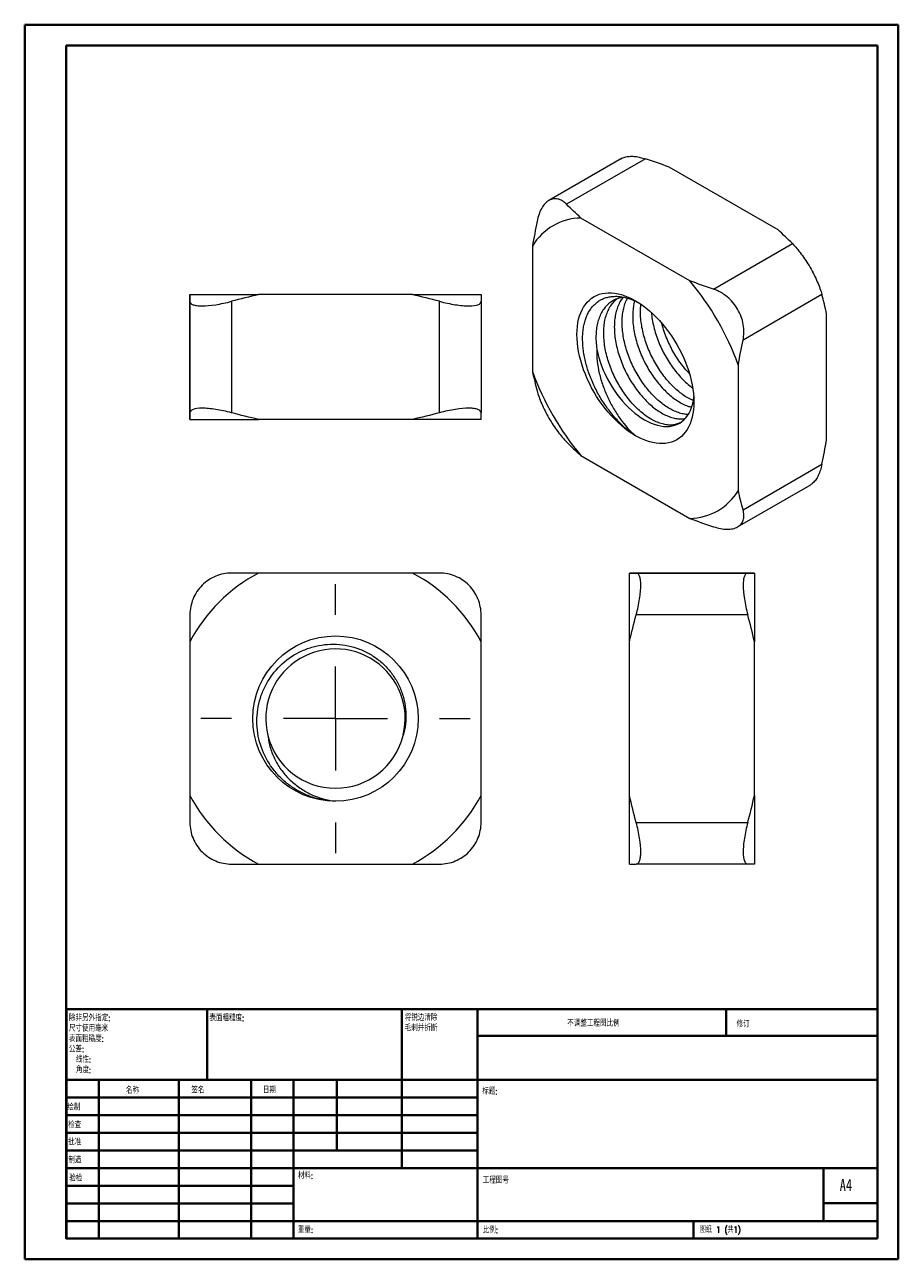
# Model space of a CAD drawing. Header units: millimetres. Extents: x 0 to 210, y 0 to 297.
import ezdxf

# ---------------------------------------------------------------- set-up
doc = ezdxf.new("R2010")
doc.units = ezdxf.units.MM
doc.styles.add('SLDTEXTSTYLE0', font='TXT', dxfattribs={"width": 0.75, "bigfont": 'bigfont'})
doc.styles.add('SLDTEXTSTYLE1', font='TXT', dxfattribs={"width": 0.75})
doc.styles.add('SLDTEXTSTYLE2', font='TXT', dxfattribs={"width": 0.694444, "bigfont": 'bigfont'})

# ---------------------------------------------------------------- blocks, each defined once
blk = doc.blocks.new('SW_NOTE_0')
at = {"color": 0, "linetype": 'Continuous', "lineweight": 0, "char_height": 1.5, "attachment_point": 1, "style": 'SLDTEXTSTYLE0'}
for s, insert in [('\\M+18FAB锐边\\M+190B4\\M+18F9C', (0, 1.93)), ('\\M+196D1\\M+18E68\\M+19BF3\\M+190DC\\M+19266', (0, -0.57))]:
    blk.add_mtext(s, dxfattribs=dict(at, insert=insert))
blk = doc.blocks.new('SW_NOTE_1')
at = {"color": 0, "linetype": 'Continuous', "lineweight": 0, "char_height": 1.5, "attachment_point": 1, "style": 'SLDTEXTSTYLE0'}
for s, insert in [('\\M+18F9C\\M+194F1另\\M+18A4F\\M+18E77\\M+192E8:', (0, 1.93)), ('\\M+18EDA\\M+190A1\\M+18E67\\M+19770\\M+19F7C\\M+195C4', (0, -0.57)), ('\\M+1955C\\M+196CA\\M+19165糙\\M+19378:', (0, -3.07)), ('\\M+18CF6\\M+18DB7:', (0, -5.57)), ('线\\M+190AB:', (1.69, -8.07)), ('\\M+18A70\\M+19378:', (1.69, -10.57))]:
    blk.add_mtext(s, dxfattribs=dict(at, insert=insert))
blk = doc.blocks.new('SW_CENTERMARKSYMBOL_0')
at = {"color": 0, "linetype": 'Continuous', "lineweight": 0}
for p, q in [((0, 25), (0, 32.375)), ((0, 0), (0, 12.5)), ((-25, 0), (-32.375, 0)), ((0, 0), (-12.5, 0)), ((0, 0), (0, -12.5)), ((0, 0), (12.5, 0)), ((25, 0), (32.375, 0)), ((0, -25), (0, -32.375))]:
    blk.add_line(p, q, dxfattribs=at)

msp = doc.modelspace()

# ---------------------------------------------------------------- linework, layer by layer
at = {"color": 7, "linetype": 'Continuous', "lineweight": 40}
for p, q in [((0.08, 0.21), (0.08, 297.21)), ((0.08, 297.21), (210.08, 297.21)), ((210.08, 0.21), (210.08, 297.21)), ((210.08, 292.21), (210.08, 297.21)), ((10.08, 292.21), (205.08, 292.21)), ((10.08, 5.21), (10.08, 292.21)), ((205.08, 5.21), (205.08, 292.21)), ((10.11, 60.37), (205.08, 60.37)), ((10.11, 60.37), (10.11, 5.12)), ((43.91, 43.37), (43.91, 60.37)), ((90.71, 60.37), (90.71, 22.12)), ((108.91, 60.37), (108.91, 5.12)), ((168.68, 54.09), (168.68, 60.46)), ((205.08, 54), (108.91, 54)), ((205.08, 43.37), (10.11, 43.37)), ((17.91, 43.37), (17.91, 5.12)), ((37.1, 43.37), (37.1, 5.12)), ((54.51, 43.37), (54.51, 5.12)), ((64.71, 5.12), (64.71, 43.37)), ((75.11, 26.37), (75.11, 43.37)), ((108.91, 39.12), (10.11, 39.12)), ((108.91, 34.87), (10.11, 34.87)), ((108.91, 30.62), (10.11, 30.62)), ((108.91, 26.37), (10.11, 26.37)), ((64.71, 22.12), (10.11, 22.12)), ((64.71, 22.12), (205.08, 22.12)), ((192.08, 9.46), (192.08, 22.21)), ((64.71, 17.87), (10.11, 17.87)), ((64.71, 13.62), (10.11, 13.62)), ((205.08, 13.71), (192.08, 13.71)), ((10.11, 9.37), (205.08, 9.37)), ((160.88, 5.21), (160.88, 9.46)), ((10.08, 5.21), (205.08, 5.21)), ((205.08, 5.21), (180.99, 5.21)), ((0.08, 0.21), (210.08, 0.21))]:
    msp.add_line(p, q, dxfattribs=at)
at = {"color": 7, "linetype": 'Continuous', "lineweight": 15}
for p, q in [((143.52, 265.01), (126.1, 254.95)), ((149.29, 264.95), (130.33, 254.01)), ((181.18, 247.84), (155.01, 262.95)), ((159.96, 235.6), (133.8, 250.71)), ((122.13, 243.97), (122.13, 213.76)), ((165.69, 233.6), (184.64, 244.54)), ((39.79, 232.27), (56.29, 232.27)), ((39.79, 232.27), (39.79, 232.27)), ((93.3, 232.27), (56.29, 232.27)), ((93.3, 232.27), (109.79, 232.27)), ((191.71, 232.29), (172.76, 221.35)), ((39.79, 203.86), (39.79, 230.67)), ((39.79, 230.67), (39.79, 203.86)), ((49.79, 230.67), (49.79, 203.86)), ((99.79, 203.86), (99.79, 230.67)), ((109.79, 230.67), (109.79, 203.86)), ((192.84, 197.42), (192.84, 227.64)), ((171.63, 185.18), (171.63, 215.39)), ((39.79, 202.27), (56.29, 202.27)), ((39.79, 202.27), (39.79, 202.27)), ((93.3, 202.27), (56.29, 202.27)), ((109.79, 202.27), (93.3, 202.27)), ((133.79, 193.55), (159.96, 178.44)), ((172.75, 180.52), (191.71, 191.47)), ((171.45, 176.39), (188.87, 186.45)), ((93.3, 165.29), (56.29, 165.29)), ((145.48, 148.79), (145.48, 165.29)), ((145.48, 165.29), (145.48, 165.29)), ((147.08, 165.29), (173.89, 165.29)), ((173.89, 165.29), (147.08, 165.29)), ((175.48, 165.29), (175.48, 148.79)), ((175.48, 165.29), (175.48, 165.29)), ((173.89, 155.29), (147.08, 155.29)), ((39.79, 148.79), (39.79, 111.79)), ((109.79, 111.79), (109.79, 148.79)), ((145.48, 111.79), (145.48, 148.79)), ((175.48, 111.79), (175.48, 148.79)), ((145.48, 95.29), (145.48, 111.79)), ((175.48, 111.79), (175.48, 95.29)), ((147.08, 105.29), (173.89, 105.29)), ((56.29, 95.29), (93.29, 95.29)), ((173.89, 95.29), (147.08, 95.29))]:
    msp.add_line(p, q, dxfattribs=at)
at = {"color": 7, "linetype": 'Continuous', "lineweight": 15, "flags": 128}
for points in [[(146.88, 198.35), (146.03, 198.87), (145.18, 199.44), (144.35, 200.07), (143.52, 200.76), (142.7, 201.49), (141.9, 202.28), (141.11, 203.11), (140.35, 203.97), (139.61, 204.88), (138.9, 205.83), (138.21, 206.8), (137.56, 207.81), (136.94, 208.84), (136.36, 209.89), (135.82, 210.95), (135.31, 212.03), (134.85, 213.12), (134.43, 214.22), (134.06, 215.31), (133.74, 216.41), (133.46, 217.49), (133.23, 218.57), (133.06, 219.63), (132.93, 220.67), (132.85, 221.69), (132.82, 222.69), (132.85, 223.65), (132.93, 224.58), (133.06, 225.48), (133.23, 226.34), (133.46, 227.15), (133.74, 227.91), (134.06, 228.63), (134.43, 229.3), (134.85, 229.91), (135.31, 230.47), (135.82, 230.97), (136.36, 231.41), (136.94, 231.79), (137.56, 232.1), (138.21, 232.35), (138.9, 232.54), (139.61, 232.66), (140.35, 232.71), (141.11, 232.7), (141.9, 232.63), (142.7, 232.48), (143.52, 232.27), (144.35, 232), (145.18, 231.66), (146.03, 231.26), (146.88, 230.8), (147.73, 230.28), (148.57, 229.71), (149.41, 229.07), (150.24, 228.39), (151.06, 227.65), (151.86, 226.87), (152.65, 226.04), (153.41, 225.17), (154.15, 224.27), (154.86, 223.32), (155.55, 222.35), (156.2, 221.34), (156.82, 220.31), (157.4, 219.26), (157.94, 218.2), (158.44, 217.12), (158.91, 216.03), (159.32, 214.93), (159.69, 213.84), (160.02, 212.74), (160.3, 211.66), (160.52, 210.58), (160.7, 209.52), (160.83, 208.48), (160.91, 207.46), (160.93, 206.46), (160.91, 205.5), (160.83, 204.56), (160.7, 203.67), (160.52, 202.81), (160.3, 202), (160.02, 201.23), (159.69, 200.52), (159.32, 199.85), (158.91, 199.24), (158.44, 198.68), (157.94, 198.18), (157.4, 197.74), (156.82, 197.36), (156.2, 197.05), (155.55, 196.8), (154.86, 196.61), (154.15, 196.49), (153.41, 196.43), (152.65, 196.45), (151.86, 196.52), (151.06, 196.67), (150.24, 196.88), (149.41, 197.15), (148.57, 197.49), (147.73, 197.89), (146.88, 198.35)], [(137.6, 219.15), (137.82, 218.15), (138.08, 217.15), (138.4, 216.13), (138.76, 215.12), (139.16, 214.11), (139.61, 213.11), (140.11, 212.12), (140.64, 211.15), (141.2, 210.2), (141.81, 209.27), (142.44, 208.37), (143.1, 207.5), (143.79, 206.67), (144.5, 205.88), (145.24, 205.14), (145.99, 204.44), (146.75, 203.79), (147.52, 203.2), (148.3, 202.66), (149.09, 202.17), (149.87, 201.75), (150.65, 201.39), (151.43, 201.09), (152.19, 200.86), (152.94, 200.69), (153.67, 200.59), (154.38, 200.56), (155.07, 200.59), (155.74, 200.69), (156.37, 200.86), (156.97, 201.09), (157.54, 201.39), (158.07, 201.75), (158.56, 202.17), (159.01, 202.66), (159.42, 203.2), (159.78, 203.79), (160.09, 204.44), (160.36, 205.14), (160.57, 205.88)]]:
    msp.add_lwpolyline(points, dxfattribs=at)
at = {"color": 7, "linetype": 'Continuous', "lineweight": 15}
msp.add_circle((74.79, 130.29), 19.88, dxfattribs=at)
for centre, radius, start, end in [((134.04, 236.81), 13.9, 91.0044, 148.9935), ((108.36, 192.34), 67.33, 20.0208, 39.9749), ((185.39, 236.81), 67.33, 200.0208, 219.9749), ((159.72, 192.34), 13.9, 271.0044, 328.9935), ((74.79, 130.29), 39.59, 117.8585, 152.1341), ((74.79, 130.29), 39.59, 27.8585, 62.1341), ((74.79, 130.3), 16.75, 346.4275, 194.1388), ((74.79, 130.29), 16.75, 194.1119, 345.8881), ((74.79, 130.29), 39.59, 207.8585, 242.1341), ((74.79, 130.29), 39.59, 297.8585, 332.1341)]:
    msp.add_arc(centre, radius, start, end, dxfattribs=at)
for points, knots in [([(143.53, 264.99), (143.57, 265.02), (143.86, 265.23), (144.58, 265.44), (145.66, 265.59), (146.83, 265.54), (148.05, 265.33), (148.87, 265.08), (149.29, 264.95)], [0, 0, 0, 0, 0.035878, 0.241498, 0.438269, 0.640553, 0.818429, 1, 1, 1, 1]), ([(130.33, 254.01), (130, 254.34), (129.66, 254.62), (128.95, 255.04), (128.58, 255.2), (127.86, 255.36), (127.5, 255.38), (126.79, 255.27), (126.44, 255.14), (125.45, 254.57), (124.85, 253.92), (124.12, 252.62), (123.9, 252.14), (123.54, 251.09), (123.38, 250.53), (123.26, 249.93)], [0, 0, 0, 0, 0.125, 0.125, 0.25, 0.25, 0.375, 0.375, 0.5, 0.5, 0.75, 0.75, 0.875, 0.875, 1, 1, 1, 1]), ([(184.64, 244.54), (184.98, 244.21), (185.32, 243.83), (186.02, 243), (186.39, 242.54), (187.12, 241.56), (187.48, 241.05), (188.19, 239.96), (188.54, 239.39), (189.53, 237.68), (190.13, 236.49), (190.85, 234.81), (191.07, 234.27), (191.44, 233.23), (191.59, 232.75), (191.71, 232.29)], [0, 0, 0, 0, 0.125, 0.125, 0.25, 0.25, 0.375, 0.375, 0.5, 0.5, 0.75, 0.75, 0.875, 0.875, 1, 1, 1, 1]), ([(146.88, 198.35), (146.51, 198.6), (145.76, 199.1), (144.65, 200), (143.54, 201), (142.47, 202.1), (141.43, 203.28), (140.44, 204.53), (139.5, 205.87), (138.61, 207.26), (137.79, 208.69), (137.04, 210.16), (136.36, 211.67), (135.77, 213.2), (135.27, 214.71), (134.87, 216.21), (134.55, 217.71), (134.33, 219.18), (134.21, 220.6), (134.18, 221.97), (134.25, 223.3), (134.42, 224.55), (134.69, 225.73), (135.04, 226.81), (135.5, 227.82), (136.03, 228.72), (136.65, 229.52), (137.34, 230.2), (138.11, 230.77), (138.94, 231.23), (139.84, 231.57), (140.79, 231.79), (141.8, 231.89), (142.84, 231.86), (143.91, 231.71), (144.99, 231.45), (146.1, 231.06), (146.91, 230.73), (147.34, 230.49), (147.4, 230.46)], [0, 0, 0, 0, 0.027962, 0.056117, 0.084885, 0.113865, 0.141826, 0.169982, 0.19875, 0.22773, 0.255691, 0.283848, 0.31264, 0.341655, 0.369145, 0.39683, 0.425128, 0.453638, 0.480895, 0.508643, 0.53639, 0.564653, 0.591653, 0.619154, 0.646654, 0.674673, 0.701225, 0.728252, 0.755279, 0.782798, 0.809305, 0.836312, 0.863319, 0.890844, 0.916691, 0.943001, 0.96931, 0.996099, 1, 1, 1, 1]), ([(172.76, 221.35), (172.88, 221.95), (172.95, 222.56), (172.96, 223.8), (172.91, 224.45), (172.69, 225.72), (172.52, 226.35), (172.07, 227.58), (171.79, 228.19), (170.8, 229.9), (169.93, 230.94), (168.45, 232.18), (167.92, 232.54), (166.83, 233.16), (166.27, 233.41), (165.69, 233.6)], [0, 0, 0, 0, 0.125, 0.125, 0.25, 0.25, 0.375, 0.375, 0.5, 0.5, 0.75, 0.75, 0.875, 0.875, 1, 1, 1, 1]), ([(39.79, 230.67), (39.79, 230.5), (39.86, 230.34), (40.1, 230.07), (40.29, 229.95), (40.79, 229.77), (41.1, 229.7), (41.83, 229.6), (42.25, 229.58), (43.65, 229.58), (44.78, 229.67), (46.6, 229.95), (47.23, 230.07), (48.51, 230.34), (49.15, 230.5), (49.79, 230.67)], [0, 0, 0, 0, 0.125, 0.125, 0.25, 0.25, 0.375, 0.375, 0.5, 0.5, 0.75, 0.75, 0.875, 0.875, 1, 1, 1, 1]), ([(99.79, 230.67), (100.44, 230.5), (101.08, 230.34), (102.35, 230.07), (102.98, 229.95), (104.2, 229.77), (104.77, 229.7), (105.87, 229.6), (106.4, 229.58), (107.8, 229.58), (108.55, 229.67), (109.29, 229.95), (109.48, 230.07), (109.73, 230.34), (109.79, 230.5), (109.79, 230.67)], [0, 0, 0, 0, 0.125, 0.125, 0.25, 0.25, 0.375, 0.375, 0.5, 0.5, 0.75, 0.75, 0.875, 0.875, 1, 1, 1, 1]), ([(144.18, 231.62), (144, 231.61), (143.41, 231.57), (142.48, 231.29), (141.42, 230.8), (140.47, 230.13), (139.62, 229.28), (138.89, 228.26), (138.29, 227.07), (137.84, 225.75), (137.54, 224.32), (137.39, 222.75), (137.38, 221.03), (137.53, 219.78), (137.6, 219.15)], [0, 0, 0, 0, 0.037247, 0.12336, 0.208114, 0.292869, 0.378981, 0.465929, 0.553159, 0.640107, 0.726219, 0.810974, 0.904691, 1, 1, 1, 1]), ([(157.59, 201.45), (157.38, 201.35), (156.87, 201.1), (155.95, 200.91), (154.86, 200.88), (153.7, 201.05), (152.49, 201.42), (151.26, 201.97), (150.02, 202.68), (148.78, 203.57), (147.55, 204.63), (146.34, 205.84), (145.18, 207.2), (144.09, 208.68), (143.09, 210.24), (142.18, 211.86), (141.38, 213.55), (140.69, 215.28), (140.12, 217.06), (139.69, 218.84), (139.4, 220.59), (139.26, 222.27), (139.26, 223.88), (139.41, 225.4), (139.71, 226.83), (140.16, 228.15), (140.75, 229.34), (141.49, 230.35), (142.06, 230.98), (142.4, 231.22), (142.42, 231.23)], [0, 0, 0, 0, 0.026306, 0.063612, 0.101281, 0.139072, 0.176741, 0.214048, 0.250766, 0.287485, 0.324792, 0.36246, 0.400251, 0.43792, 0.475227, 0.511946, 0.548664, 0.585971, 0.62364, 0.661431, 0.699099, 0.736406, 0.773125, 0.809843, 0.84715, 0.884819, 0.92261, 0.960279, 0.997585, 1, 1, 1, 1]), ([(143.91, 231.6), (143.71, 231.33), (143.26, 230.74), (142.71, 229.62), (142.26, 228.3), (141.96, 226.87), (141.81, 225.35), (141.81, 223.75), (141.95, 222.06), (142.24, 220.31), (142.67, 218.53), (143.24, 216.76), (143.93, 215.02), (144.73, 213.33), (145.64, 211.71), (146.64, 210.15), (147.73, 208.68), (148.9, 207.32), (150.1, 206.1), (151.33, 205.04), (152.57, 204.16), (153.81, 203.44), (155.04, 202.89), (156.25, 202.52), (157.41, 202.37), (158.27, 202.35), (158.71, 202.46), (158.82, 202.49)], [0, 0, 0, 0, 0.033139, 0.075085, 0.116895, 0.158303, 0.199059, 0.239814, 0.281222, 0.323032, 0.364978, 0.406788, 0.448196, 0.488952, 0.529707, 0.571115, 0.612925, 0.654871, 0.696681, 0.738089, 0.778845, 0.8196, 0.861008, 0.902818, 0.944764, 0.986574, 1, 1, 1, 1]), ([(159.56, 203.47), (159.46, 203.47), (159.01, 203.45), (158.12, 203.62), (156.91, 203.97), (155.68, 204.52), (154.44, 205.24), (153.2, 206.12), (151.97, 207.18), (150.76, 208.4), (149.6, 209.75), (148.51, 211.23), (147.51, 212.79), (146.6, 214.41), (145.8, 216.1), (145.11, 217.84), (144.54, 219.61), (144.11, 221.39), (143.82, 223.14), (143.68, 224.83), (143.68, 226.43), (143.83, 227.95), (144.13, 229.38), (144.51, 230.55), (144.85, 231.19), (144.98, 231.43)], [0, 0, 0, 0, 0.012169, 0.058395, 0.104472, 0.150106, 0.195021, 0.239935, 0.285569, 0.331646, 0.377873, 0.42395, 0.469584, 0.514498, 0.559413, 0.605047, 0.651124, 0.69735, 0.743427, 0.789061, 0.833976, 0.878891, 0.924525, 0.970602, 1, 1, 1, 1]), ([(146.69, 230.79), (146.58, 230.33), (146.37, 229.41), (146.23, 227.9), (146.23, 226.3), (146.37, 224.61), (146.66, 222.87), (147.09, 221.09), (147.66, 219.31), (148.35, 217.57), (149.15, 215.89), (150.06, 214.26), (151.06, 212.7), (152.15, 211.23), (153.31, 209.87), (154.52, 208.65), (155.75, 207.6), (156.99, 206.71), (158.23, 205.99), (159.36, 205.48), (160.06, 205.29), (160.36, 205.2)], [0, 0, 0, 0, 0.052016, 0.104656, 0.157296, 0.210779, 0.264781, 0.318959, 0.372961, 0.426444, 0.479084, 0.531724, 0.585207, 0.639209, 0.693386, 0.747388, 0.800871, 0.853511, 0.906151, 0.959634, 1, 1, 1, 1]), ([(160.76, 206.8), (160.54, 206.9), (159.91, 207.16), (158.86, 207.79), (157.62, 208.67), (156.39, 209.73), (155.18, 210.95), (154.02, 212.31), (152.93, 213.78), (151.93, 215.34), (151.02, 216.96), (150.22, 218.65), (149.53, 220.39), (148.96, 222.16), (148.53, 223.94), (148.24, 225.69), (148.1, 227.37), (148.09, 228.8), (148.18, 229.62), (148.22, 229.95)], [0, 0, 0, 0, 0.033697, 0.09456, 0.155423, 0.217261, 0.279699, 0.342339, 0.404777, 0.466615, 0.527478, 0.588341, 0.650179, 0.712617, 0.775258, 0.837696, 0.899534, 0.960397, 1, 1, 1, 1]), ([(150.75, 227.91), (150.77, 227.66), (150.83, 226.85), (151.08, 225.41), (151.51, 223.64), (152.08, 221.86), (152.77, 220.12), (153.57, 218.44), (154.48, 216.81), (155.48, 215.25), (156.57, 213.78), (157.73, 212.42), (158.94, 211.21), (159.91, 210.35), (160.48, 209.95), (160.63, 209.85)], [0, 0, 0, 0, 0.037526, 0.122846, 0.208443, 0.293763, 0.378263, 0.461431, 0.544599, 0.629099, 0.714419, 0.800015, 0.885335, 0.969835, 1, 1, 1, 1]), ([(159.87, 213.26), (159.78, 213.35), (159.29, 213.84), (158.44, 214.86), (157.35, 216.33), (156.35, 217.89), (155.44, 219.52), (154.64, 221.2), (153.95, 222.94), (153.48, 224.34), (153.29, 225.15), (153.24, 225.36)], [0, 0, 0, 0, 0.028038, 0.161602, 0.294734, 0.426587, 0.55636, 0.686134, 0.817986, 0.951118, 1, 1, 1, 1]), ([(137.6, 219.15), (137.57, 218.21), (137.61, 217.25), (137.82, 215.32), (137.98, 214.33), (138.44, 212.34), (138.73, 211.37), (139.41, 209.44), (139.81, 208.48), (140.68, 206.61), (141.14, 205.72), (142.15, 203.99), (142.69, 203.15), (144.38, 200.81), (145.59, 199.46), (146.88, 198.35)], [0, 0, 0, 0, 0.125, 0.125, 0.25, 0.25, 0.375, 0.375, 0.5, 0.5, 0.625, 0.625, 0.75, 0.75, 1, 1, 1, 1]), ([(123.26, 209.1), (123.38, 208.65), (123.53, 208.16), (123.9, 207.14), (124.12, 206.59), (124.6, 205.47), (124.87, 204.9), (125.45, 203.74), (125.77, 203.15), (126.76, 201.44), (127.49, 200.32), (128.58, 198.86), (128.94, 198.4), (129.65, 197.56), (130, 197.19), (130.33, 196.85)], [0, 0, 0, 0, 0.125, 0.125, 0.25, 0.25, 0.375, 0.375, 0.5, 0.5, 0.75, 0.75, 0.875, 0.875, 1, 1, 1, 1]), ([(49.79, 203.86), (49.15, 204.04), (48.51, 204.19), (47.24, 204.46), (46.61, 204.58), (45.39, 204.76), (44.81, 204.83), (43.71, 204.93), (43.19, 204.95), (41.79, 204.95), (41.04, 204.86), (40.3, 204.58), (40.1, 204.46), (39.86, 204.19), (39.79, 204.04), (39.79, 203.86)], [0, 0, 0, 0, 0.125, 0.125, 0.25, 0.25, 0.375, 0.375, 0.5, 0.5, 0.75, 0.75, 0.875, 0.875, 1, 1, 1, 1]), ([(109.79, 203.86), (109.79, 204.04), (109.73, 204.19), (109.48, 204.46), (109.29, 204.58), (108.8, 204.76), (108.49, 204.83), (107.76, 204.93), (107.33, 204.95), (105.94, 204.95), (104.8, 204.86), (102.99, 204.58), (102.35, 204.46), (101.08, 204.19), (100.44, 204.04), (99.79, 203.86)], [0, 0, 0, 0, 0.125, 0.125, 0.25, 0.25, 0.375, 0.375, 0.5, 0.5, 0.75, 0.75, 0.875, 0.875, 1, 1, 1, 1]), ([(160.87, 207.7), (160.85, 207.46), (160.8, 206.81), (160.66, 206.24), (160.57, 205.88)], [0, 0, 0, 0, 0.383579, 1, 1, 1, 1]), ([(191.71, 191.47), (191.6, 190.99), (191.43, 190.26), (191.11, 189.4), (190.76, 188.58), (190.35, 187.87), (189.88, 187.28), (189.43, 186.81), (189.08, 186.6), (188.86, 186.46)], [0, 0, 0, 0, 0.205908, 0.311834, 0.417756, 0.62374, 0.730017, 0.836292, 1, 1, 1, 1]), ([(165.68, 176.44), (166.26, 176.25), (166.82, 176.1), (167.91, 175.9), (168.44, 175.84), (169.43, 175.83), (169.89, 175.87), (170.74, 176.06), (171.12, 176.2), (172.11, 176.77), (172.58, 177.35), (172.91, 178.41), (172.96, 178.81), (172.94, 179.63), (172.88, 180.07), (172.75, 180.52)], [0, 0, 0, 0, 0.125, 0.125, 0.25, 0.25, 0.375, 0.375, 0.5, 0.5, 0.75, 0.75, 0.875, 0.875, 1, 1, 1, 1]), ([(49.79, 165.29), (49.15, 165.29), (48.51, 165.23), (47.24, 164.98), (46.61, 164.79), (45.39, 164.29), (44.81, 163.99), (43.71, 163.26), (43.19, 162.83), (41.79, 161.43), (41.04, 160.3), (40.3, 158.49), (40.1, 157.85), (39.86, 156.58), (39.79, 155.94), (39.79, 155.29)], [0, 0, 0, 0, 0.125, 0.125, 0.25, 0.25, 0.375, 0.375, 0.5, 0.5, 0.75, 0.75, 0.875, 0.875, 1, 1, 1, 1]), ([(109.79, 155.29), (109.79, 155.93), (109.73, 156.57), (109.48, 157.84), (109.29, 158.47), (108.8, 159.69), (108.49, 160.27), (107.76, 161.37), (107.33, 161.89), (105.94, 163.29), (104.8, 164.04), (102.99, 164.79), (102.35, 164.98), (101.08, 165.23), (100.44, 165.29), (99.79, 165.29)], [0, 0, 0, 0, 0.125, 0.125, 0.25, 0.25, 0.375, 0.375, 0.5, 0.5, 0.75, 0.75, 0.875, 0.875, 1, 1, 1, 1]), ([(147.08, 155.29), (147.25, 155.93), (147.41, 156.57), (147.68, 157.84), (147.79, 158.47), (147.98, 159.69), (148.05, 160.27), (148.15, 161.37), (148.17, 161.89), (148.17, 163.29), (148.07, 164.04), (147.8, 164.79), (147.68, 164.98), (147.41, 165.23), (147.25, 165.29), (147.08, 165.29)], [0, 0, 0, 0, 0.125, 0.125, 0.25, 0.25, 0.375, 0.375, 0.5, 0.5, 0.75, 0.75, 0.875, 0.875, 1, 1, 1, 1]), ([(173.89, 165.29), (173.71, 165.29), (173.56, 165.23), (173.29, 164.98), (173.17, 164.79), (172.98, 164.29), (172.91, 163.98), (172.82, 163.25), (172.79, 162.83), (172.79, 161.43), (172.89, 160.3), (173.17, 158.48), (173.29, 157.85), (173.56, 156.57), (173.71, 155.93), (173.89, 155.29)], [0, 0, 0, 0, 0.125, 0.125, 0.25, 0.25, 0.375, 0.375, 0.5, 0.5, 0.75, 0.75, 0.875, 0.875, 1, 1, 1, 1]), ([(74.79, 110.41), (72.88, 110.47), (71.03, 110.8), (68.33, 111.69), (67.44, 112.06), (65.75, 112.9), (64.95, 113.38), (63.4, 114.46), (62.65, 115.07), (61.27, 116.36), (60.63, 117.06), (58.87, 119.27), (57.91, 120.94), (56.88, 123.57), (56.6, 124.47), (56.17, 126.32), (56.03, 127.27), (55.88, 129.15), (55.88, 130.09), (56.01, 131.98), (56.16, 132.93), (56.58, 134.77), (56.86, 135.67), (57.55, 137.43), (57.97, 138.28), (59.41, 140.75), (60.59, 142.21), (63.42, 144.78), (65, 145.81), (67.6, 146.98), (68.5, 147.3), (70.32, 147.8), (71.24, 147.98), (73.13, 148.19), (74.09, 148.22), (75.97, 148.13), (76.91, 148.01), (78.76, 147.62), (79.68, 147.35), (81.45, 146.67), (82.29, 146.26), (83.92, 145.3), (84.71, 144.75), (86.17, 143.54), (86.85, 142.89), (88.09, 141.47), (88.66, 140.7), (89.66, 139.08), (90.08, 138.24), (90.79, 136.49), (91.08, 135.58), (91.5, 133.72), (91.63, 132.79), (91.78, 129.96), (91.57, 128.04), (91.04, 126.21)], [0, 0, 0, 0, 0.0625, 0.0625, 0.09375, 0.09375, 0.125, 0.125, 0.15625, 0.15625, 0.1875, 0.1875, 0.25, 0.25, 0.28125, 0.28125, 0.3125, 0.3125, 0.34375, 0.34375, 0.375, 0.375, 0.40625, 0.40625, 0.4375, 0.4375, 0.5, 0.5, 0.5625, 0.5625, 0.59375, 0.59375, 0.625, 0.625, 0.65625, 0.65625, 0.6875, 0.6875, 0.71875, 0.71875, 0.75, 0.75, 0.78125, 0.78125, 0.8125, 0.8125, 0.84375, 0.84375, 0.875, 0.875, 0.90625, 0.90625, 0.9375, 0.9375, 1, 1, 1, 1]), ([(58.55, 126.21), (58.65, 125.18), (58.85, 124.19), (59.42, 122.24), (59.8, 121.29), (60.72, 119.45), (61.26, 118.59), (62.48, 116.96), (63.16, 116.19), (64.65, 114.78), (65.44, 114.14), (67.12, 113), (68.01, 112.49), (70.79, 111.19), (72.74, 110.64), (74.79, 110.41)], [0, 0, 0, 0, 0.125, 0.125, 0.25, 0.25, 0.375, 0.375, 0.5, 0.5, 0.625, 0.625, 0.75, 0.75, 1, 1, 1, 1]), ([(39.79, 105.29), (39.79, 104.65), (39.85, 104.01), (40.1, 102.74), (40.29, 102.1), (40.79, 100.89), (41.09, 100.31), (41.82, 99.21), (42.25, 98.69), (43.65, 97.29), (44.78, 96.54), (46.59, 95.79), (47.23, 95.6), (48.5, 95.35), (49.14, 95.29), (49.79, 95.29)], [0, 0, 0, 0, 0.125, 0.125, 0.25, 0.25, 0.375, 0.375, 0.5, 0.5, 0.75, 0.75, 0.875, 0.875, 1, 1, 1, 1]), ([(99.79, 95.29), (100.43, 95.29), (101.07, 95.35), (102.34, 95.6), (102.98, 95.79), (104.19, 96.28), (104.77, 96.59), (105.87, 97.32), (106.39, 97.75), (107.79, 99.15), (108.54, 100.28), (109.29, 102.09), (109.48, 102.73), (109.73, 104), (109.79, 104.64), (109.79, 105.29)], [0, 0, 0, 0, 0.125, 0.125, 0.25, 0.25, 0.375, 0.375, 0.5, 0.5, 0.75, 0.75, 0.875, 0.875, 1, 1, 1, 1]), ([(147.08, 95.29), (147.25, 95.29), (147.41, 95.35), (147.68, 95.6), (147.79, 95.79), (147.98, 96.28), (148.05, 96.59), (148.15, 97.32), (148.17, 97.75), (148.17, 99.15), (148.07, 100.28), (147.8, 102.09), (147.68, 102.73), (147.41, 104), (147.25, 104.64), (147.08, 105.29)], [0, 0, 0, 0, 0.125, 0.125, 0.25, 0.25, 0.375, 0.375, 0.5, 0.5, 0.75, 0.75, 0.875, 0.875, 1, 1, 1, 1]), ([(173.89, 105.29), (173.71, 104.64), (173.56, 104), (173.29, 102.73), (173.17, 102.1), (172.98, 100.89), (172.91, 100.31), (172.82, 99.21), (172.79, 98.69), (172.79, 97.29), (172.89, 96.53), (173.17, 95.79), (173.29, 95.6), (173.56, 95.35), (173.71, 95.29), (173.89, 95.29)], [0, 0, 0, 0, 0.125, 0.125, 0.25, 0.25, 0.375, 0.375, 0.5, 0.5, 0.75, 0.75, 0.875, 0.875, 1, 1, 1, 1])]:
    msp.add_open_spline(points, degree=3, knots=knots, dxfattribs=at)
for points in [[(155.01, 262.95), (153.13, 263.65), (151.22, 264.31), (149.29, 264.95)], [(133.8, 250.71), (132.59, 251.79), (131.44, 252.89), (130.33, 254.01)], [(123.26, 249.93), (122.85, 247.94), (122.47, 245.94), (122.13, 243.97)], [(184.64, 244.54), (183.53, 245.66), (182.38, 246.76), (181.18, 247.84)], [(165.69, 233.6), (163.75, 234.24), (161.84, 234.9), (159.96, 235.6)], [(39.79, 230.67), (39.79, 231.25), (39.79, 231.79), (39.79, 232.27)], [(39.79, 232.27), (39.79, 231.79), (39.79, 231.25), (39.79, 230.67)], [(56.29, 232.27), (54.11, 231.79), (51.94, 231.25), (49.79, 230.67)], [(99.79, 230.67), (97.64, 231.25), (95.47, 231.79), (93.3, 232.27)], [(109.79, 232.27), (109.79, 231.79), (109.79, 231.25), (109.79, 230.67)], [(192.84, 227.64), (192.5, 229.23), (192.13, 230.78), (191.71, 232.29)], [(171.63, 215.39), (171.96, 217.37), (172.34, 219.36), (172.76, 221.35)], [(122.13, 213.76), (122.47, 212.17), (122.85, 210.62), (123.26, 209.1)], [(39.79, 203.86), (39.79, 203.28), (39.79, 202.74), (39.79, 202.27)], [(39.79, 202.27), (39.79, 202.74), (39.79, 203.28), (39.79, 203.86)], [(56.29, 202.27), (54.11, 202.74), (51.94, 203.28), (49.79, 203.86)], [(99.79, 203.86), (97.64, 203.28), (95.47, 202.74), (93.3, 202.27)], [(109.79, 202.27), (109.79, 202.74), (109.79, 203.28), (109.79, 203.86)], [(130.33, 196.85), (131.44, 195.74), (132.59, 194.63), (133.79, 193.55)], [(191.71, 191.47), (192.12, 193.46), (192.5, 195.45), (192.84, 197.42)], [(172.75, 180.52), (172.34, 182.04), (171.96, 183.59), (171.63, 185.18)], [(159.96, 178.44), (161.84, 177.75), (163.75, 177.08), (165.68, 176.44)], [(56.29, 165.29), (54.11, 165.29), (51.94, 165.29), (49.79, 165.29)], [(99.79, 165.29), (97.64, 165.29), (95.47, 165.29), (93.3, 165.29)], [(147.08, 165.29), (146.5, 165.29), (145.96, 165.29), (145.48, 165.29)], [(145.48, 165.29), (145.96, 165.29), (146.5, 165.29), (147.08, 165.29)], [(173.89, 165.29), (174.47, 165.29), (175.01, 165.29), (175.48, 165.29)], [(175.48, 165.29), (175.01, 165.29), (174.47, 165.29), (173.89, 165.29)], [(39.79, 155.29), (39.79, 153.14), (39.79, 150.97), (39.79, 148.79)], [(109.79, 148.79), (109.79, 150.97), (109.79, 153.14), (109.79, 155.29)], [(145.48, 148.79), (145.96, 150.97), (146.5, 153.14), (147.08, 155.29)], [(175.48, 148.79), (175.01, 150.97), (174.47, 153.14), (173.89, 155.29)], [(39.79, 111.79), (39.79, 109.61), (39.79, 107.44), (39.79, 105.29)], [(109.79, 105.29), (109.79, 107.44), (109.79, 109.61), (109.79, 111.79)], [(147.08, 105.29), (146.5, 107.44), (145.96, 109.61), (145.48, 111.79)], [(173.89, 105.29), (174.47, 107.44), (175.01, 109.61), (175.48, 111.79)], [(49.79, 95.29), (51.94, 95.29), (54.11, 95.29), (56.29, 95.29)], [(93.29, 95.29), (95.48, 95.29), (97.64, 95.29), (99.79, 95.29)], [(145.48, 95.29), (145.96, 95.29), (146.5, 95.29), (147.08, 95.29)], [(175.48, 95.29), (175.01, 95.29), (174.47, 95.29), (173.89, 95.29)]]:
    msp.add_open_spline(points, degree=3, dxfattribs=at)

# ---------------------------------------------------------------- block references
at = {"color": 7, "linetype": 'Continuous', "lineweight": 0}
for name, p in [('SW_CENTERMARKSYMBOL_0', (74.79, 130.29)), ('SW_NOTE_1', (10.7, 57.11)), ('SW_NOTE_0', (91.42, 57.19))]:
    msp.add_blockref(name, p, dxfattribs=at)

# ---------------------------------------------------------------- texts
at = {"color": 7, "linetype": 'Continuous', "lineweight": 0, "attachment_point": 1}
for s, insert, char_height, style in [('\\M+1955C\\M+196CA\\M+19165糙\\M+19378:', (44.48, 59.04), 1.5, 'SLDTEXTSTYLE0'), ('\\M+19573调\\M+190AE\\M+18D48\\M+192F6图\\M+194E4\\M+197E1', (130.49, 57.75), 1.5, 'SLDTEXTSTYLE0'), ('\\M+18F43订', (171.21, 57.55), 1.5, 'SLDTEXTSTYLE0'), ('\\M+196BC\\M+18FCC', (24.43, 41.62), 1.5, 'SLDTEXTSTYLE0'), ('签\\M+196BC', (40.14, 41.68), 1.5, 'SLDTEXTSTYLE0'), ('\\M+193FA\\M+18AFA', (57.33, 41.7), 1.5, 'SLDTEXTSTYLE0'), ('标题:', (110.07, 41.4), 1.5, 'SLDTEXTSTYLE0'), ('绘\\M+190A7', (10.32, 37.55), 1.5, 'SLDTEXTSTYLE0'), ('检查', (10.52, 33.28), 1.5, 'SLDTEXTSTYLE0'), ('\\M+194E1\\M+18F79', (10.51, 29.19), 1.5, 'SLDTEXTSTYLE0'), ('\\M+190A7\\M+191A2', (10.57, 24.85), 1.5, 'SLDTEXTSTYLE0'), ('\\M+18DDE\\M+197BF:', (65.76, 21.11), 1.5, 'SLDTEXTSTYLE0'), ('验检', (10.78, 20.47), 1.5, 'SLDTEXTSTYLE0'), ('\\M+18D48\\M+192F6图\\M+18D86', (110.18, 19.99), 1.5, 'SLDTEXTSTYLE0'), ('A4', (196, 19.52), 2.91, 'SLDTEXTSTYLE1'), ('\\M+18F64\\M+197CA:', (65.73, 8.07), 1.4986, 'SLDTEXTSTYLE0'), ('\\M+194E4\\M+197E1:', (110.18, 8.02), 1.5, 'SLDTEXTSTYLE0'), ('图纸 1 (\\M+18BA41)', (162.36, 8.11), 1.5, 'SLDTEXTSTYLE2')]:
    msp.add_mtext(s, dxfattribs=dict(at, insert=insert, char_height=char_height, style=style))

doc.saveas('drawing.dxf')
